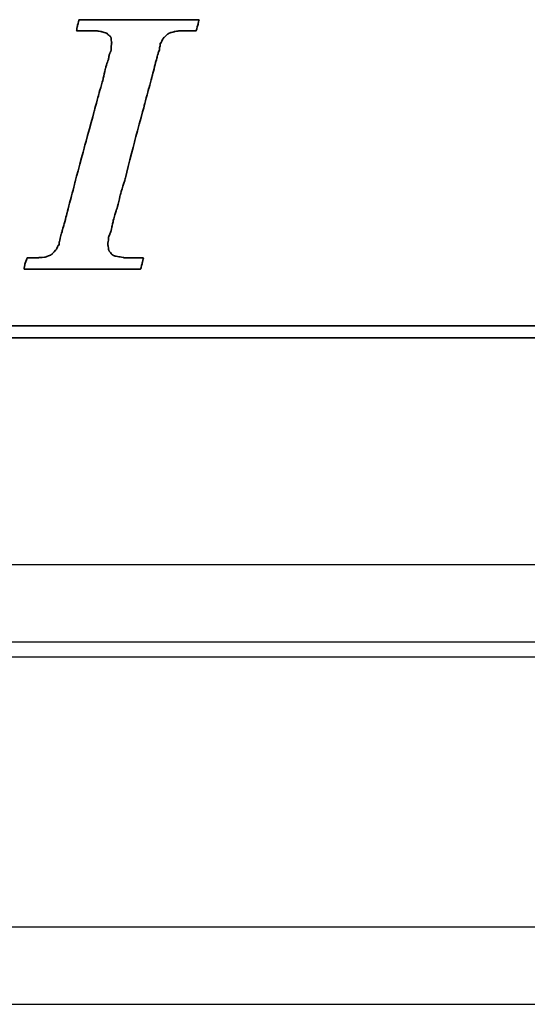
# Model space of a CAD drawing. Header units: millimetres. Extents: x 10 to 393, y 108 to 243.
# Tile 26 of 43: x 266 to 276, y 128 to 147. Entities that reach past the tile are written whole.
import ezdxf

# ---------------------------------------------------------------- set-up
doc = ezdxf.new("R2010")
doc.units = ezdxf.units.MM
doc.header["$LTSCALE"] = 0.15
doc.layers.add('2', color=7, linetype='CONTINUOUS', true_color=0xffffff)
for name, color, linetype in [('DIM', 4, 'CONTINUOUS'), ('layer 1', 7, 'CONTINUOUS'), ('OUT', 3, 'CONTINUOUS')]:
    doc.layers.add(name, color=color, linetype=linetype)

# ---------------------------------------------------------------- blocks, each defined once
blk = doc.blocks.new('TBI MOTION logo(完整正式版)')
at = {"layer": 'layer 1', "color": 22, "lineweight": 35}
for points, knots in [([(-40.59125, -7.94375), (-40.59125, -7.94375), (-40.97375, -7.94375), (-40.97375, -7.94375), (-40.97375, -7.94375), (-40.97375, -7.94375), (-41.38125, -7.94375), (-41.38125, -7.94375), (-41.38125, -7.94375), (-41.38125, -7.94375), (-41.54875, -7.94375), (-41.54875, -7.94375), (-41.54875, -7.94375), (-41.54875, -7.94375), (-41.59875, -7.94375), (-41.59875, -7.94375), (-41.59875, -7.94375), (-41.59875, -7.94375), (-41.88375, -7.94375), (-41.88375, -7.94375), (-41.88375, -7.94375), (-41.88375, -7.94375), (-41.90875, -7.91875), (-41.90875, -7.91875), (-41.90875, -7.91875), (-41.90875, -7.91875), (-42.19875, -7.87125), (-42.19875, -7.87125), (-42.19875, -7.87125), (-42.19875, -7.87125), (-42.43875, -7.82375), (-42.43875, -7.82375), (-42.43875, -7.82375), (-42.43875, -7.82375), (-42.45875, -7.82375), (-42.45875, -7.82375), (-42.45875, -7.82375), (-42.45875, -7.82375), (-42.48625, -7.82375), (-42.48625, -7.82375), (-42.48625, -7.82375), (-42.48625, -7.82375), (-42.67625, -7.72375), (-42.67625, -7.72375), (-42.67625, -7.72375), (-42.67625, -7.72375), (-42.70125, -7.70375), (-42.70125, -7.70375), (-42.70125, -7.70375), (-42.70125, -7.70375), (-42.72375, -7.67875), (-42.72375, -7.67875), (-42.72375, -7.67875), (-42.72375, -7.67875), (-42.86875, -7.48875), (-42.86875, -7.48875), (-42.86875, -7.48875), (-42.86875, -7.48875), (-42.89375, -7.43875), (-42.89375, -7.43875), (-42.89375, -7.43875), (-42.89375, -7.43875), (-42.91875, -7.38875), (-42.91875, -7.38875), (-42.91875, -7.38875), (-42.91875, -7.38875), (-42.93875, -7.12875), (-42.93875, -7.12875), (-42.93875, -7.12875), (-42.93875, -7.12875), (-42.96375, -7.10375), (-42.96375, -7.10375), (-42.96375, -7.10375), (-42.96375, -7.10375), (-42.96375, -7.05375), (-42.96375, -7.05375), (-42.96375, -7.05375), (-42.96375, -7.05375), (-42.96375, -7.00875), (-42.96375, -7.00875), (-42.96375, -7.00875), (-42.96375, -7.00875), (-42.91875, -6.69625), (-42.91875, -6.69625), (-42.91875, -6.69625), (-42.91875, -6.69625), (-42.91875, -6.62375), (-42.91875, -6.62375), (-42.91875, -6.62375), (-42.91875, -6.62375), (-42.91875, -6.59625), (-42.91875, -6.59625), (-42.91875, -6.59625), (-42.91875, -6.59625), (-42.91875, -6.57375), (-42.91875, -6.57375), (-42.91875, -6.57375), (-42.91875, -6.57375), (-42.91875, -6.52875), (-42.91875, -6.52875), (-42.91875, -6.52875), (-42.91875, -6.52875), (-42.89375, -6.50375), (-42.89375, -6.50375), (-42.89375, -6.50375), (-42.89375, -6.50375), (-42.84375, -6.38375), (-42.84375, -6.38375), (-42.84375, -6.38375), (-42.84375, -6.38375), (-42.84375, -6.35875), (-42.84375, -6.35875), (-42.84375, -6.35875), (-42.84375, -6.35875), (-42.74625, -6.14375), (-42.74625, -6.14375), (-42.74625, -6.14375), (-42.74625, -6.14375), (-42.70125, -5.85375), (-42.70125, -5.85375), (-42.70125, -5.85375), (-42.70125, -5.85375), (-42.60375, -5.47125), (-42.60375, -5.47125), (-42.60375, -5.47125), (-42.60375, -5.47125), (-42.60375, -5.44875), (-42.60375, -5.44875), (-42.60375, -5.44875), (-42.60375, -5.44875), (-42.38875, -4.67875), (-42.38875, -4.67875), (-42.38875, -4.67875), (-42.38875, -4.67875), (-42.36375, -4.65375), (-42.36375, -4.65375), (-42.36375, -4.65375), (-42.36375, -4.65375), (-42.12375, -3.69625), (-42.12375, -3.69625), (-42.12375, -3.69625), (-42.12375, -3.69625), (-42.12375, -3.67374), (-42.12375, -3.67374), (-42.12375, -3.67374), (-42.12375, -3.67374), (-41.78875, -2.59374), (-41.78875, -2.59374), (-41.78875, -2.59374), (-41.78875, -2.59374), (-41.18875, -0.19375), (-41.18875, -0.19375), (-41.18875, -0.19375), (-41.18875, -0.19375), (-40.54375, 2.20624), (-40.54375, 2.20624), (-40.54375, 2.20624), (-40.54375, 2.20624), (-40.25375, 3.30875), (-40.25375, 3.30875), (-40.25375, 3.30875), (-40.25375, 3.30875), (-39.98875, 4.27125), (-39.98875, 4.27125), (-39.98875, 4.27125), (-39.98875, 4.27125), (-39.77375, 5.13125), (-39.77375, 5.13125), (-39.77375, 5.13125), (-39.77375, 5.13125), (-39.67875, 5.47125), (-39.67875, 5.47125), (-39.67875, 5.47125), (-39.67875, 5.47125), (-39.60375, 5.75625), (-39.60375, 5.75625), (-39.60375, 5.75625), (-39.60375, 5.75625), (-39.60375, 5.78125), (-39.60375, 5.78125), (-39.60375, 5.78125), (-39.60375, 5.78125), (-39.50875, 5.97125), (-39.50875, 5.97125), (-39.50875, 5.97125), (-39.50875, 5.97125), (-39.50875, 6.13875), (-39.50875, 6.13875), (-39.50875, 6.13875), (-39.50875, 6.13875), (-39.48625, 6.16625), (-39.48625, 6.16625), (-39.48625, 6.16625), (-39.48625, 6.16625), (-39.46125, 6.28625), (-39.46125, 6.28625), (-39.46125, 6.28625), (-39.46125, 6.28625), (-39.46125, 6.42625), (-39.46125, 6.42625), (-39.46125, 6.42625), (-39.46125, 6.42625), (-39.41375, 6.42625), (-39.41375, 6.42625), (-39.41375, 6.42625), (-39.41375, 6.42625), (-39.29375, 6.69125), (-39.29375, 6.69125), (-39.29375, 6.69125), (-39.29375, 6.69125), (-39.26875, 6.74125), (-39.26875, 6.74125), (-39.26875, 6.74125), (-39.26875, 6.74125), (-39.24375, 6.76625), (-39.24375, 6.76625), (-39.24375, 6.76625), (-39.24375, 6.76625), (-38.98375, 7.00624), (-38.98375, 7.00624), (-38.98375, 7.00624), (-38.98375, 7.00624), (-38.95625, 7.02624), (-38.95625, 7.02624), (-38.95625, 7.02624), (-38.95625, 7.02624), (-38.78875, 7.12624), (-38.78875, 7.12624), (-38.78875, 7.12624), (-38.78875, 7.12624), (-38.76375, 7.12624), (-38.76375, 7.12624), (-38.76375, 7.12624), (-38.76375, 7.12624), (-38.74375, 7.12624), (-38.74375, 7.12624), (-38.74375, 7.12624), (-38.74375, 7.12624), (-38.52875, 7.17125), (-38.52875, 7.17125), (-38.52875, 7.17125), (-38.52875, 7.17125), (-38.52875, 7.19624), (-38.52875, 7.19624), (-38.52875, 7.19624), (-38.52875, 7.19624), (-38.50375, 7.19624), (-38.50375, 7.19624), (-38.50375, 7.19624), (-38.50375, 7.19624), (-38.26125, 7.21875), (-38.26125, 7.21875), (-38.26125, 7.21875), (-38.26125, 7.21875), (-38.23875, 7.24624), (-38.23875, 7.24624), (-38.23875, 7.24624), (-38.23875, 7.24624), (-38.21625, 7.24624), (-38.21625, 7.24624), (-38.21625, 7.24624), (-38.21625, 7.24624), (-38.18875, 7.24624), (-38.18875, 7.24624), (-38.18875, 7.24624), (-38.18875, 7.24624), (-37.90375, 7.24624), (-37.90375, 7.24624), (-37.90375, 7.24624), (-37.90375, 7.24624), (-37.85375, 7.24624), (-37.85375, 7.24624), (-37.85375, 7.24624), (-37.85375, 7.24624), (-37.75875, 7.24624), (-37.75875, 7.24624), (-37.75875, 7.24624), (-37.75875, 7.24624), (-37.42375, 7.24624), (-37.42375, 7.24624), (-37.42375, 7.24624), (-37.42375, 7.24624), (-37.08875, 7.24624), (-37.08875, 7.24624), (-37.08875, 7.24624), (-37.08875, 7.24624), (-37.06375, 7.24624), (-37.06375, 7.24624), (-37.06375, 7.24624), (-37.06375, 7.24624), (-37.06375, 7.26624), (-37.06375, 7.26624), (-37.06375, 7.26624), (-37.06375, 7.26624), (-37.03875, 7.29125), (-37.03875, 7.29125), (-37.03875, 7.29125), (-37.03875, 7.29125), (-37.03875, 7.31625), (-37.03875, 7.31625), (-37.03875, 7.31625), (-37.03875, 7.31625), (-36.94125, 7.67625), (-36.94125, 7.67625), (-36.94125, 7.67625), (-36.94125, 7.67625), (-36.86875, 7.98625), (-36.86875, 7.98625), (-36.86875, 7.98625), (-36.86875, 7.98625), (-36.98875, 7.98625), (-36.98875, 7.98625), (-36.98875, 7.98625), (-36.98875, 7.98625), (-37.42375, 7.98625), (-37.42375, 7.98625), (-37.42375, 7.98625), (-37.42375, 7.98625), (-37.94875, 7.98625), (-37.94875, 7.98625), (-37.94875, 7.98625), (-37.94875, 7.98625), (-38.57375, 7.98625), (-38.57375, 7.98625), (-38.57375, 7.98625), (-38.57375, 7.98625), (-39.29375, 7.98625), (-39.29375, 7.98625), (-39.29375, 7.98625), (-39.29375, 7.98625), (-40.82875, 7.98625), (-40.82875, 7.98625), (-40.82875, 7.98625), (-40.82875, 7.98625), (-42.36375, 7.98625), (-42.36375, 7.98625), (-42.36375, 7.98625), (-42.36375, 7.98625), (-43.08375, 7.98625), (-43.08375, 7.98625), (-43.08375, 7.98625), (-43.08375, 7.98625), (-43.70875, 7.98625), (-43.70875, 7.98625), (-43.70875, 7.98625), (-43.70875, 7.98625), (-44.23375, 7.98625), (-44.23375, 7.98625), (-44.23375, 7.98625), (-44.23375, 7.98625), (-44.66875, 7.98625), (-44.66875, 7.98625), (-44.66875, 7.98625), (-44.66875, 7.98625), (-44.88375, 7.98625), (-44.88375, 7.98625), (-44.88375, 7.98625), (-44.88375, 7.98625), (-44.90875, 7.94125), (-44.90875, 7.94125), (-44.90875, 7.94125), (-44.90875, 7.94125), (-44.90875, 7.91625), (-44.90875, 7.91625), (-44.90875, 7.91625), (-44.90875, 7.91625), (-45.00375, 7.55625), (-45.00375, 7.55625), (-45.00375, 7.55625), (-45.00375, 7.55625), (-45.05375, 7.24624), (-45.05375, 7.24624), (-45.05375, 7.24624), (-45.05375, 7.24624), (-44.61875, 7.24624), (-44.61875, 7.24624), (-44.61875, 7.24624), (-44.61875, 7.24624), (-44.11375, 7.24624), (-44.11375, 7.24624), (-44.11375, 7.24624), (-44.11375, 7.24624), (-43.99375, 7.24624), (-43.99375, 7.24624), (-43.99375, 7.24624), (-43.99375, 7.24624), (-43.94625, 7.24624), (-43.94625, 7.24624), (-43.94625, 7.24624), (-43.94625, 7.24624), (-43.92374, 7.24624), (-43.92374, 7.24624), (-43.92374, 7.24624), (-43.92374, 7.24624), (-43.65875, 7.24624), (-43.65875, 7.24624), (-43.65875, 7.24624), (-43.65875, 7.24624), (-43.63875, 7.21875), (-43.63875, 7.21875), (-43.63875, 7.21875), (-43.63875, 7.21875), (-43.46875, 7.19624), (-43.46875, 7.19624), (-43.46875, 7.19624), (-43.46875, 7.19624), (-43.39875, 7.19624), (-43.39875, 7.19624), (-43.39875, 7.19624), (-43.39875, 7.19624), (-43.37125, 7.17125), (-43.37125, 7.17125), (-43.37125, 7.17125), (-43.37125, 7.17125), (-43.34875, 7.17125), (-43.34875, 7.17125), (-43.34875, 7.17125), (-43.34875, 7.17125), (-43.20375, 7.12624), (-43.20375, 7.12624), (-43.20375, 7.12624), (-43.20375, 7.12624), (-43.05875, 7.07624), (-43.05875, 7.07624), (-43.05875, 7.07624), (-43.05875, 7.07624), (-43.01375, 7.07624), (-43.01375, 7.07624), (-43.01375, 7.07624), (-43.01375, 7.07624), (-42.98875, 7.02624), (-42.98875, 7.02624), (-42.98875, 7.02624), (-42.98875, 7.02624), (-42.79875, 6.86125), (-42.79875, 6.86125), (-42.79875, 6.86125), (-42.79875, 6.86125), (-42.77375, 6.81125), (-42.77375, 6.81125), (-42.77375, 6.81125), (-42.77375, 6.81125), (-42.74625, 6.76625), (-42.74625, 6.76625), (-42.74625, 6.76625), (-42.74625, 6.76625), (-42.72375, 6.47625), (-42.72375, 6.47625), (-42.72375, 6.47625), (-42.72375, 6.47625), (-42.70125, 6.45124), (-42.70125, 6.45124), (-42.70125, 6.45124), (-42.70125, 6.45124), (-42.70125, 6.42625), (-42.70125, 6.42625), (-42.70125, 6.42625), (-42.70125, 6.42625), (-42.72375, 6.40625), (-42.72375, 6.40625), (-42.72375, 6.40625), (-42.72375, 6.40625), (-42.74625, 5.97125), (-42.74625, 5.97125), (-42.74625, 5.97125), (-42.74625, 5.97125), (-42.74625, 5.94625), (-42.74625, 5.94625), (-42.74625, 5.94625), (-42.74625, 5.94625), (-42.74625, 5.92625), (-42.74625, 5.92625), (-42.74625, 5.92625), (-42.74625, 5.92625), (-42.77375, 5.87625), (-42.77375, 5.87625), (-42.77375, 5.87625), (-42.77375, 5.87625), (-42.81875, 5.80625), (-42.81875, 5.80625), (-42.81875, 5.80625), (-42.81875, 5.80625), (-42.86875, 5.63625), (-42.86875, 5.63625), (-42.86875, 5.63625), (-42.86875, 5.63625), (-42.91875, 5.39625), (-42.91875, 5.39625), (-42.91875, 5.39625), (-42.91875, 5.39625), (-42.91875, 5.37124), (-42.91875, 5.37124), (-42.91875, 5.37124), (-42.91875, 5.37124), (-43.01375, 5.10874), (-43.01375, 5.10874), (-43.01375, 5.10874), (-43.01375, 5.10874), (-43.10875, 4.77124), (-43.10875, 4.77124), (-43.10875, 4.77124), (-43.10875, 4.77124), (-43.29875, 3.95625), (-43.29875, 3.95625), (-43.29875, 3.95625), (-43.29875, 3.95625), (-43.58875, 2.95125), (-43.58875, 2.95125), (-43.58875, 2.95125), (-43.58875, 2.95125), (-43.87375, 1.87125), (-43.87375, 1.87125), (-43.87375, 1.87125), (-43.87375, 1.87125), (-44.52625, -0.50374), (-44.52625, -0.50374), (-44.52625, -0.50374), (-44.52625, -0.50374), (-45.14875, -2.85375), (-45.14875, -2.85375), (-45.14875, -2.85375), (-45.14875, -2.85375), (-45.43375, -3.95875), (-45.43375, -3.95875), (-45.43375, -3.95875), (-45.43375, -3.95875), (-45.69875, -4.96875), (-45.69875, -4.96875), (-45.69875, -4.96875), (-45.69875, -4.96875), (-45.91375, -5.78375), (-45.91375, -5.78375), (-45.91375, -5.78375), (-45.91375, -5.78375), (-46.01375, -6.11875), (-46.01375, -6.11875), (-46.01375, -6.11875), (-46.01375, -6.11875), (-46.01375, -6.14375), (-46.01375, -6.14375), (-46.01375, -6.14375), (-46.01375, -6.14375), (-46.10875, -6.40875), (-46.10875, -6.40875), (-46.10875, -6.40875), (-46.10875, -6.40875), (-46.15375, -6.64875), (-46.15375, -6.64875), (-46.15375, -6.64875), (-46.15375, -6.64875), (-46.20375, -6.83875), (-46.20375, -6.83875), (-46.20375, -6.83875), (-46.20375, -6.83875), (-46.22875, -6.93375), (-46.22875, -6.93375), (-46.22875, -6.93375), (-46.22875, -6.93375), (-46.22875, -7.07875), (-46.22875, -7.07875), (-46.22875, -7.07875), (-46.22875, -7.07875), (-46.27375, -7.07875), (-46.27375, -7.07875), (-46.27375, -7.07875), (-46.27375, -7.07875), (-46.39375, -7.34375), (-46.39375, -7.34375), (-46.39375, -7.34375), (-46.39375, -7.34375), (-46.39375, -7.36875), (-46.39375, -7.36875), (-46.39375, -7.36875), (-46.39375, -7.36875), (-46.42125, -7.38875), (-46.42125, -7.38875), (-46.42125, -7.38875), (-46.42125, -7.38875), (-46.68375, -7.67875), (-46.68375, -7.67875), (-46.68375, -7.67875), (-46.68375, -7.67875), (-46.70875, -7.70375), (-46.70875, -7.70375), (-46.70875, -7.70375), (-46.70875, -7.70375), (-46.75375, -7.72375), (-46.75375, -7.72375), (-46.75375, -7.72375), (-46.75375, -7.72375), (-47.08875, -7.87125), (-47.08875, -7.87125), (-47.08875, -7.87125), (-47.08875, -7.87125), (-47.11625, -7.87125), (-47.11625, -7.87125), (-47.11625, -7.87125), (-47.11625, -7.87125), (-47.13875, -7.89375), (-47.13875, -7.89375), (-47.13875, -7.89375), (-47.13875, -7.89375), (-47.56875, -7.91875), (-47.56875, -7.91875), (-47.56875, -7.91875), (-47.56875, -7.91875), (-47.59625, -7.94375), (-47.59625, -7.94375), (-47.59625, -7.94375), (-47.59625, -7.94375), (-47.64375, -7.94375), (-47.64375, -7.94375), (-47.64375, -7.94375), (-47.64375, -7.94375), (-47.73625, -7.94375), (-47.73625, -7.94375), (-47.73625, -7.94375), (-47.73625, -7.94375), (-48.07375, -7.94375), (-48.07375, -7.94375), (-48.07375, -7.94375), (-48.07375, -7.94375), (-48.36125, -7.94375), (-48.36125, -7.94375), (-48.36125, -7.94375), (-48.36125, -7.94375), (-48.36125, -7.96625), (-48.36125, -7.96625), (-48.36125, -7.96625), (-48.36125, -7.96625), (-48.36125, -7.99125), (-48.36125, -7.99125), (-48.36125, -7.99125), (-48.36125, -7.99125), (-48.38875, -8.01375), (-48.38875, -8.01375), (-48.38875, -8.01375), (-48.38875, -8.01375), (-48.50875, -8.34875), (-48.50875, -8.34875), (-48.50875, -8.34875), (-48.50875, -8.34875), (-48.55375, -8.68625), (-48.55375, -8.68625), (-48.55375, -8.68625), (-48.55375, -8.68625), (-48.45875, -8.68625), (-48.45875, -8.68625), (-48.45875, -8.68625), (-48.45875, -8.68625), (-48.07375, -8.68625), (-48.07375, -8.68625), (-48.07375, -8.68625), (-48.07375, -8.68625), (-47.52375, -8.68625), (-47.52375, -8.68625), (-47.52375, -8.68625), (-47.52375, -8.68625), (-46.92375, -8.68625), (-46.92375, -8.68625), (-46.92375, -8.68625), (-46.92375, -8.68625), (-46.25375, -8.68625), (-46.25375, -8.68625), (-46.25375, -8.68625), (-46.25375, -8.68625), (-46.20375, -8.68625), (-46.20375, -8.68625), (-46.20375, -8.68625), (-46.20375, -8.68625), (-44.71375, -8.68625), (-44.71375, -8.68625), (-44.71375, -8.68625), (-44.71375, -8.68625), (-43.22875, -8.68625), (-43.22875, -8.68625), (-43.22875, -8.68625), (-43.22875, -8.68625), (-42.55875, -8.68625), (-42.55875, -8.68625), (-42.55875, -8.68625), (-42.55875, -8.68625), (-42.50875, -8.68625), (-42.50875, -8.68625), (-42.50875, -8.68625), (-42.50875, -8.68625), (-41.93375, -8.68625), (-41.93375, -8.68625), (-41.93375, -8.68625), (-41.93375, -8.68625), (-41.38125, -8.68625), (-41.38125, -8.68625), (-41.38125, -8.68625), (-41.38125, -8.68625), (-40.97375, -8.68625), (-40.97375, -8.68625), (-40.97375, -8.68625), (-40.97375, -8.68625), (-40.78125, -8.68625), (-40.78125, -8.68625), (-40.78125, -8.68625), (-40.78125, -8.68625), (-40.78125, -8.63875), (-40.78125, -8.63875), (-40.78125, -8.63875), (-40.78125, -8.63875), (-40.75875, -8.63875), (-40.75875, -8.63875), (-40.75875, -8.63875), (-40.75875, -8.63875), (-40.66375, -8.27875), (-40.66375, -8.27875), (-40.66375, -8.27875), (-40.66375, -8.27875), (-40.59125, -7.94375), (-40.59125, -7.94375)], [0, 0, 0, 0, 0.00558659, 0.00558659, 0.00558659, 0.0055866, 0.01117318, 0.01117318, 0.01117318, 0.01117319, 0.01675978, 0.01675978, 0.01675978, 0.01675979, 0.02234637, 0.02234637, 0.02234637, 0.02234638, 0.02793296, 0.02793296, 0.02793296, 0.02793297, 0.03351955, 0.03351955, 0.03351955, 0.03351956, 0.03910615, 0.03910615, 0.03910615, 0.03910616, 0.04469274, 0.04469274, 0.04469274, 0.04469275, 0.05027933, 0.05027933, 0.05027933, 0.05027934, 0.05586592, 0.05586592, 0.05586592, 0.05586593, 0.06145251, 0.06145251, 0.06145251, 0.06145252, 0.06703911, 0.06703911, 0.06703911, 0.06703912, 0.0726257, 0.0726257, 0.0726257, 0.07262571, 0.07821229, 0.07821229, 0.07821229, 0.0782123, 0.08379888, 0.08379888, 0.08379888, 0.08379889, 0.08938547, 0.08938547, 0.08938547, 0.08938548, 0.09497207, 0.09497207, 0.09497207, 0.09497208, 0.10055866, 0.10055866, 0.10055866, 0.10055867, 0.10614525, 0.10614525, 0.10614525, 0.10614526, 0.11173184, 0.11173184, 0.11173184, 0.11173185, 0.11731844, 0.11731844, 0.11731844, 0.11731845, 0.12290503, 0.12290503, 0.12290503, 0.12290504, 0.12849162, 0.12849162, 0.12849162, 0.12849163, 0.13407821, 0.13407821, 0.13407821, 0.13407822, 0.1396648, 0.1396648, 0.1396648, 0.13966481, 0.1452514, 0.1452514, 0.1452514, 0.14525141, 0.15083799, 0.15083799, 0.15083799, 0.150838, 0.15642458, 0.15642458, 0.15642458, 0.15642459, 0.16201117, 0.16201117, 0.16201117, 0.16201118, 0.16759777, 0.16759777, 0.16759777, 0.16759778, 0.17318436, 0.17318436, 0.17318436, 0.17318437, 0.17877095, 0.17877095, 0.17877095, 0.17877096, 0.18435754, 0.18435754, 0.18435754, 0.18435755, 0.18994413, 0.18994413, 0.18994413, 0.18994414, 0.19553073, 0.19553073, 0.19553073, 0.19553074, 0.20111732, 0.20111732, 0.20111732, 0.20111733, 0.20670391, 0.20670391, 0.20670391, 0.20670392, 0.2122905, 0.2122905, 0.2122905, 0.21229051, 0.21787709, 0.21787709, 0.21787709, 0.2178771, 0.22346369, 0.22346369, 0.22346369, 0.2234637, 0.22905028, 0.22905028, 0.22905028, 0.22905029, 0.23463687, 0.23463687, 0.23463687, 0.23463688, 0.24022346, 0.24022346, 0.24022346, 0.24022347, 0.24581006, 0.24581006, 0.24581006, 0.24581007, 0.25139665, 0.25139665, 0.25139665, 0.25139666, 0.25698324, 0.25698324, 0.25698324, 0.25698325, 0.26256983, 0.26256983, 0.26256983, 0.26256984, 0.26815642, 0.26815642, 0.26815642, 0.26815643, 0.27374302, 0.27374302, 0.27374302, 0.27374303, 0.27932961, 0.27932961, 0.27932961, 0.27932962, 0.2849162, 0.2849162, 0.2849162, 0.28491621, 0.29050279, 0.29050279, 0.29050279, 0.2905028, 0.29608939, 0.29608939, 0.29608939, 0.2960894, 0.30167598, 0.30167598, 0.30167598, 0.30167599, 0.30726257, 0.30726257, 0.30726257, 0.30726258, 0.31284916, 0.31284916, 0.31284916, 0.31284917, 0.31843575, 0.31843575, 0.31843575, 0.31843576, 0.32402235, 0.32402235, 0.32402235, 0.32402236, 0.32960894, 0.32960894, 0.32960894, 0.32960895, 0.33519553, 0.33519553, 0.33519553, 0.33519554, 0.34078212, 0.34078212, 0.34078212, 0.34078213, 0.34636872, 0.34636872, 0.34636872, 0.34636873, 0.35195531, 0.35195531, 0.35195531, 0.35195532, 0.3575419, 0.3575419, 0.3575419, 0.35754191, 0.36312849, 0.36312849, 0.36312849, 0.3631285, 0.36871508, 0.36871508, 0.36871508, 0.36871509, 0.37430168, 0.37430168, 0.37430168, 0.37430169, 0.37988827, 0.37988827, 0.37988827, 0.37988828, 0.38547486, 0.38547486, 0.38547486, 0.38547487, 0.39106145, 0.39106145, 0.39106145, 0.39106146, 0.39664804, 0.39664804, 0.39664804, 0.39664805, 0.40223464, 0.40223464, 0.40223464, 0.40223465, 0.40782123, 0.40782123, 0.40782123, 0.40782124, 0.41340782, 0.41340782, 0.41340782, 0.41340783, 0.41899441, 0.41899441, 0.41899441, 0.41899442, 0.42458101, 0.42458101, 0.42458101, 0.42458102, 0.4301676, 0.4301676, 0.4301676, 0.43016761, 0.43575419, 0.43575419, 0.43575419, 0.4357542, 0.44134078, 0.44134078, 0.44134078, 0.44134079, 0.44692737, 0.44692737, 0.44692737, 0.44692738, 0.45251397, 0.45251397, 0.45251397, 0.45251398, 0.45810056, 0.45810056, 0.45810056, 0.45810057, 0.46368715, 0.46368715, 0.46368715, 0.46368716, 0.46927374, 0.46927374, 0.46927374, 0.46927375, 0.47486034, 0.47486034, 0.47486034, 0.47486035, 0.48044693, 0.48044693, 0.48044693, 0.48044694, 0.48603352, 0.48603352, 0.48603352, 0.48603353, 0.49162011, 0.49162011, 0.49162011, 0.49162012, 0.4972067, 0.4972067, 0.4972067, 0.49720671, 0.5027933, 0.5027933, 0.5027933, 0.50279331, 0.50837989, 0.50837989, 0.50837989, 0.5083799, 0.51396648, 0.51396648, 0.51396648, 0.51396649, 0.51955307, 0.51955307, 0.51955307, 0.51955308, 0.52513966, 0.52513966, 0.52513966, 0.52513967, 0.53072626, 0.53072626, 0.53072626, 0.53072627, 0.53631285, 0.53631285, 0.53631285, 0.53631286, 0.54189944, 0.54189944, 0.54189944, 0.54189945, 0.54748603, 0.54748603, 0.54748603, 0.54748604, 0.55307263, 0.55307263, 0.55307263, 0.55307264, 0.55865922, 0.55865922, 0.55865922, 0.55865923, 0.56424581, 0.56424581, 0.56424581, 0.56424582, 0.5698324, 0.5698324, 0.5698324, 0.56983241, 0.57541899, 0.57541899, 0.57541899, 0.575419, 0.58100559, 0.58100559, 0.58100559, 0.5810056, 0.58659218, 0.58659218, 0.58659218, 0.58659219, 0.59217877, 0.59217877, 0.59217877, 0.59217878, 0.59776536, 0.59776536, 0.59776536, 0.59776537, 0.60335196, 0.60335196, 0.60335196, 0.60335197, 0.60893855, 0.60893855, 0.60893855, 0.60893856, 0.61452514, 0.61452514, 0.61452514, 0.61452515, 0.62011173, 0.62011173, 0.62011173, 0.62011174, 0.62569832, 0.62569832, 0.62569832, 0.62569833, 0.63128492, 0.63128492, 0.63128492, 0.63128493, 0.63687151, 0.63687151, 0.63687151, 0.63687152, 0.6424581, 0.6424581, 0.6424581, 0.64245811, 0.64804469, 0.64804469, 0.64804469, 0.6480447, 0.65363128, 0.65363128, 0.65363128, 0.65363129, 0.65921788, 0.65921788, 0.65921788, 0.65921789, 0.66480447, 0.66480447, 0.66480447, 0.66480448, 0.67039106, 0.67039106, 0.67039106, 0.67039107, 0.67597765, 0.67597765, 0.67597765, 0.67597766, 0.68156425, 0.68156425, 0.68156425, 0.68156426, 0.68715084, 0.68715084, 0.68715084, 0.68715085, 0.69273743, 0.69273743, 0.69273743, 0.69273744, 0.69832402, 0.69832402, 0.69832402, 0.69832403, 0.70391061, 0.70391061, 0.70391061, 0.70391062, 0.70949721, 0.70949721, 0.70949721, 0.70949722, 0.7150838, 0.7150838, 0.7150838, 0.71508381, 0.72067039, 0.72067039, 0.72067039, 0.7206704, 0.72625698, 0.72625698, 0.72625698, 0.72625699, 0.73184358, 0.73184358, 0.73184358, 0.73184359, 0.73743017, 0.73743017, 0.73743017, 0.73743018, 0.74301676, 0.74301676, 0.74301676, 0.74301677, 0.74860335, 0.74860335, 0.74860335, 0.74860336, 0.75418994, 0.75418994, 0.75418994, 0.75418995, 0.75977654, 0.75977654, 0.75977654, 0.75977655, 0.76536313, 0.76536313, 0.76536313, 0.76536314, 0.77094972, 0.77094972, 0.77094972, 0.77094973, 0.77653631, 0.77653631, 0.77653631, 0.77653632, 0.78212291, 0.78212291, 0.78212291, 0.78212292, 0.7877095, 0.7877095, 0.7877095, 0.78770951, 0.79329609, 0.79329609, 0.79329609, 0.7932961, 0.79888268, 0.79888268, 0.79888268, 0.79888269, 0.80446927, 0.80446927, 0.80446927, 0.80446928, 0.81005587, 0.81005587, 0.81005587, 0.81005588, 0.81564246, 0.81564246, 0.81564246, 0.81564247, 0.82122905, 0.82122905, 0.82122905, 0.82122906, 0.82681564, 0.82681564, 0.82681564, 0.82681565, 0.83240223, 0.83240223, 0.83240223, 0.83240224, 0.83798883, 0.83798883, 0.83798883, 0.83798884, 0.84357542, 0.84357542, 0.84357542, 0.84357543, 0.84916201, 0.84916201, 0.84916201, 0.84916202, 0.8547486, 0.8547486, 0.8547486, 0.85474861, 0.8603352, 0.8603352, 0.8603352, 0.86033521, 0.86592179, 0.86592179, 0.86592179, 0.8659218, 0.87150838, 0.87150838, 0.87150838, 0.87150839, 0.87709497, 0.87709497, 0.87709497, 0.87709498, 0.88268156, 0.88268156, 0.88268156, 0.88268157, 0.88826816, 0.88826816, 0.88826816, 0.88826817, 0.89385475, 0.89385475, 0.89385475, 0.89385476, 0.89944134, 0.89944134, 0.89944134, 0.89944135, 0.90502793, 0.90502793, 0.90502793, 0.90502794, 0.91061453, 0.91061453, 0.91061453, 0.91061454, 0.91620112, 0.91620112, 0.91620112, 0.91620113, 0.92178771, 0.92178771, 0.92178771, 0.92178772, 0.9273743, 0.9273743, 0.9273743, 0.92737431, 0.93296089, 0.93296089, 0.93296089, 0.9329609, 0.93854749, 0.93854749, 0.93854749, 0.9385475, 0.94413408, 0.94413408, 0.94413408, 0.94413409, 0.94972067, 0.94972067, 0.94972067, 0.94972068, 0.95530726, 0.95530726, 0.95530726, 0.95530727, 0.96089385, 0.96089385, 0.96089385, 0.96089386, 0.96648045, 0.96648045, 0.96648045, 0.96648046, 0.97206704, 0.97206704, 0.97206704, 0.97206705, 0.97765363, 0.97765363, 0.97765363, 0.97765364, 0.98324022, 0.98324022, 0.98324022, 0.98324023, 0.98882682, 0.98882682, 0.98882682, 0.98882683, 0.99441341, 0.99441341, 0.99441341, 0.99441342, 1, 1, 1, 1]), ([(75.90875, -9.47875), (75.90875, -9.47875), (75.90875, -12.28625), (75.90875, -12.28625), (75.90875, -12.28625), (75.90875, -12.28625), (75.90875, -12.47875), (75.90875, -12.47875), (75.90875, -12.47875), (75.90875, -12.47875), (75.71625, -12.47875), (75.71625, -12.47875), (75.71625, -12.47875), (75.71625, -12.47875), (-88.32875, -12.47875), (-88.32875, -12.47875), (-88.32875, -12.47875), (-88.32875, -12.47875), (-88.32875, -13.29375), (-88.32875, -13.29375), (-88.32875, -13.29375), (-88.32875, -13.29375), (82.89125, -13.29375), (82.89125, -13.29375), (82.89125, -13.29375), (82.89125, -13.29375), (75.90875, -9.47875), (75.90875, -9.47875)], [0, 0, 0, 0, 0.14285714, 0.14285714, 0.14285714, 0.14285715, 0.28571429, 0.28571429, 0.28571429, 0.2857143, 0.42857143, 0.42857143, 0.42857143, 0.42857144, 0.57142857, 0.57142857, 0.57142857, 0.57142858, 0.71428571, 0.71428571, 0.71428571, 0.71428572, 0.85714286, 0.85714286, 0.85714286, 0.85714287, 1, 1, 1, 1])]:
    blk.add_open_spline(points, degree=3, knots=knots, dxfattribs=at)

msp = doc.modelspace()

# ---------------------------------------------------------------- linework, layer by layer
at = {"layer": '2', "color": 0, "linetype": 'Continuous'}
msp.add_line((190.19, 134.99), (392.976, 134.99), dxfattribs=at)
at = {"layer": 'OUT', "color": 0}
for p, q in [((235.826, 136.779), (305.126, 136.779)), ((305.126, 135.279), (235.826, 135.279)), ((191.399, 129.779), (392.976, 129.779)), ((147.976, 128.279), (392.976, 128.279))]:
    msp.add_line(p, q, dxfattribs=at)

# ---------------------------------------------------------------- block references
at = {"layer": 'DIM', "color": 7, "xscale": 0.2889976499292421, "yscale": 0.2889976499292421, "zscale": 0.2889976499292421}
msp.add_blockref('TBI MOTION logo(完整正式版)', (280.047, 144.995), dxfattribs=at)

doc.saveas('drawing.dxf')
